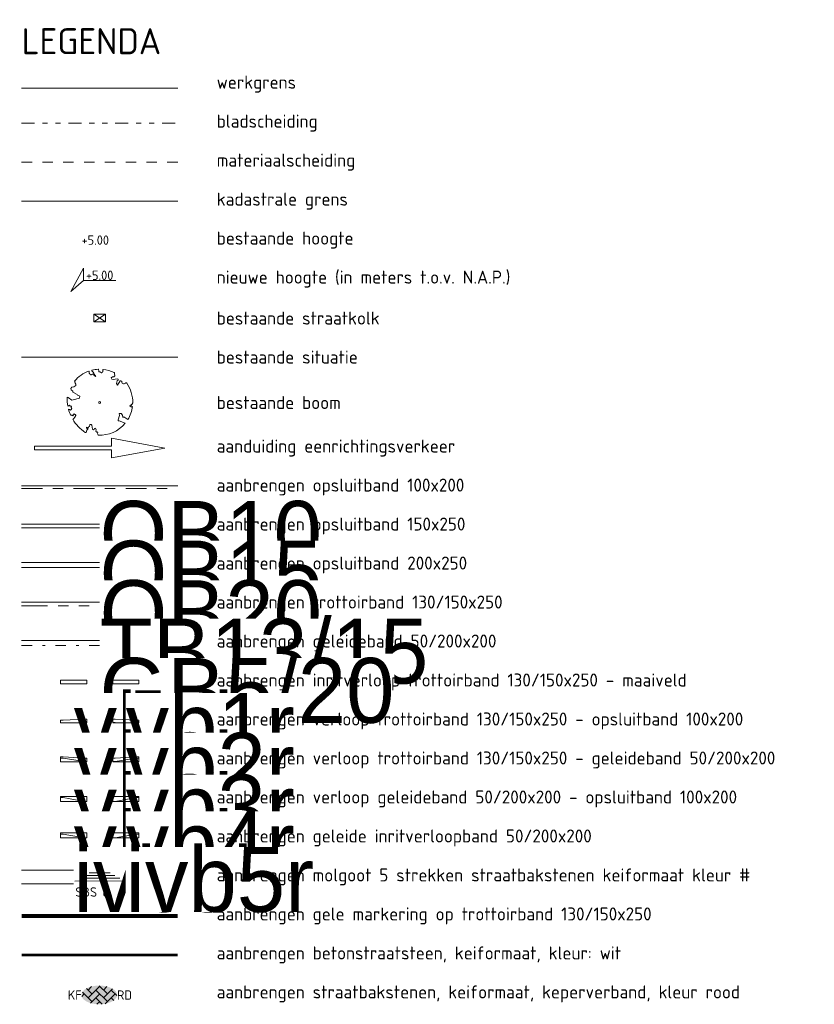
# Model space of a CAD drawing. Header units: metres. Extents: x 155090 to 155676, y 461362 to 461889.
# Tile 99 of 99: x 155639 to 155670, y 461851 to 461889. Entities that reach past the tile are written whole.
import ezdxf
from ezdxf.enums import TextEntityAlignment as Align
from ezdxf.lldxf.tags import DXFTag

# ---------------------------------------------------------------- set-up
doc = ezdxf.new("R2018")
doc.units = ezdxf.units.M
for name, pattern in [('ACAD_ISO12W100', [21, 12, -3, 0, -3, 0, -3]), ('AL-TEKENBLADGRENS', [11.5, 2.5, -1.5, 1, -1.5, 1, -1.5, 2.5]), ('VH-GELEIDEBAND', [6, 2, -2, 0, -2]), ('VH-OPSLUITBAND-SO', [10, 4, -2, 2, -2]), ('VH-OPSLUITBAND_150X250', [24, 16, -2, 4, -2]), ('VH-TROTTOIRBAND_130-150', [15, 5, -2, 2, -2, 2, -2]), ('VW-5050_STREEP', [1, 0.5, -0.5]), ('XX-HIDDEN', [4, 2, -2])]:
    doc.linetypes.add(name, pattern=pattern)
doc.layers.get('0').update_dxf_attribs({"lineweight": 18})
for name, color, linetype, lineweight, true_color in [('B-WE-KG-GRENS_KADASTRAAL-G', 150, 'KG-KADASTRAAL-SO', 18, 0x007fff), ('B-WE-RI-HWA_KOLK-S-200', 150, 'Continuous', 18, 0x007fff), ('N-WE-VW-MARKERING_LANGS_STREEP_DOORGETROKKEN_010-Geel-G', 2, 'Continuous', 13, 0xffff00)]:
    doc.layers.add(name, color=color, linetype=linetype, lineweight=lineweight, true_color=true_color)
for name, color, linetype, lineweight in [('B-WE-VH-BESTAAND-G', 8, 'Continuous', 18), ('B-XX-AL-HOOGTELABEL-T18', 8, 'Continuous', 18), ('N-WE-KG-GRENS_WERK-GD', 7, 'XX-WERKGRENS', 18), ('N-WE-VH-KANTOPSLUITING-T18', 10, 'Continuous', 18), ('N-WE-VH-KANTOPSLUITING_GELEIDEBAND_50 200-G', 20, 'VH-GELEIDEBAND', 18), ('N-WE-VH-KANTOPSLUITING_OPSLUITBAND_100X200-G', 150, 'VH-OPSLUITBAND-SO', 18), ('N-WE-VH-KANTOPSLUITING_OPSLUITBAND_150X250-G', 160, 'VH-OPSLUITBAND_150X250', 18), ('N-WE-VH-KANTOPSLUITING_OPSLUITBAND_200X250-G', 170, 'ACAD_ISO12W100', 18), ('N-WE-VH-KANTOPSLUITING_TROTTOIRBAND_130 150X250-G', 210, 'VH-TROTTOIRBAND_130-150', 18), ('N-WE-VH-KANTOPSLUITING_VERLOOP-S', 10, 'Continuous', 9), ('N-WE-VH-KANTOPSLUITING_VERLOOPBAND-S', 7, 'Continuous', 18), ('N-WE-VH-KANTOPSLUITING_VOORKANT_BAND-G', 50, 'Continuous', 18), ('N-WE-VH-MATERIAAL_GRENS-G', 7, 'XX-HIDDEN', 18), ('N-WE-VH-MOLGOOT-SBS-KF-S', 150, 'Continuous', 18), ('N-WE-VH-MOLGOOT_ACHTERKANT-SBS-KF-G', 150, 'Continuous', 18), ('N-WE-VH-MOLGOOT_VOORKANT-G', 7, 'Continuous', 18), ('N-WE-VH-VERHARDING_SBS-KF-KLEUR-KV-S', 7, 'Continuous', 18), ('N-WE-VW-MARKERING_DWARS_OVERSTEEK_KANALISATIESTREEP50_010-G', 7, 'VW-5050_STREEP', 18), ('N-WE-VW-MARKERING_PIJL-S', 7, 'Continuous', 18), ('X-XX-AL-BLADSCHEIDING-G', 7, 'AL-TEKENBLADGRENS', 18), ('X-XX-AL-HOOGTELABEL-S', 7, 'Continuous', 18), ('X-XX-AL-LEGENDA-T25', 7, 'Continuous', 18), ('X-XX-AL-LEGENDA-T50', 130, 'Continuous', 18)]:
    doc.layers.add(name, color=color, linetype=linetype, lineweight=lineweight)
doc.styles.add('NLCS-ISO', font='NLCS-ISO.ttf')
doc.styles.add('NLCS-ISO-M200-T18', font='NLCS-ISO.ttf', dxfattribs={"height": 0.36})
doc.styles.add('NLCS-ISO-M200-T25', font='NLCS-ISO.ttf', dxfattribs={"height": 0.5})
doc.styles.add('NLCS-ISO-M200-T50', font='NLCS-ISO.ttf', dxfattribs={"height": 1})
tags = doc.linetypes.add('KG-KADASTRAAL-SO', pattern='A,5.5,-2,["K",Standard,S=1.8,R=0,X=0,Y=-0.9],-2,5.5,-2,[5,NLCS.SHX,S=0.75,R=0,X=0,Y=0],-2', length=19).pattern_tags.tags
tags[6] = DXFTag(74, 10)
doc.linetypes.add('XX-WERKGRENS', pattern='A,0,[137,NLCS.SHX,S=0.5,R=0,X=0,Y=0],-30', length=30)

# ---------------------------------------------------------------- blocks, each defined once
blk = doc.blocks.new('*U15')
at = {"lineweight": 18}
for p, q in [((2.46, 4.47), (0, 0)), ((2.46, 2.07), (2.46, 4.47)), ((0, 0), (2.46, 2.07)), ((8.66, 2.07), (2.46, 2.07))]:
    blk.add_line(p, q, dxfattribs=at)
at = {"lineweight": 18, "style": 'NLCS-ISO'}
blk.add_attdef('...', text='', height=1.8, dxfattribs=at).set_placement((5.56, 1.65), align=Align.BOTTOM_CENTER)
blk = doc.blocks.new('*U51')
at = {"lineweight": 30, "flags": 106}
blk.add_attdef('OB', text='', height=0.36, dxfattribs=at).set_placement((0, 0.1), align=Align.BOTTOM_CENTER)
blk = doc.blocks.new('*U49')
at = {"lineweight": 30, "flags": 106}
blk.add_attdef('OB', text='', height=0.36, dxfattribs=at).set_placement((0, 0.1), align=Align.BOTTOM_CENTER)
blk = doc.blocks.new('*U50')
at = {"lineweight": 30, "flags": 106}
blk.add_attdef('OB', text='', height=0.36, dxfattribs=at).set_placement((0, 0.1), align=Align.BOTTOM_CENTER)
blk = doc.blocks.new('*U32')
h = blk.add_hatch(color=254)
h.dxf.hatch_style = 1
edge = h.paths.add_edge_path()
edge.add_ellipse((-0.07, -0.2), major_axis=(-3.43, 0), ratio=0.525143, start_angle=0, end_angle=360)
at = {"lineweight": 9}
for p, q in [((-3.44, -0.47), (-2.97, 0)), ((-3.31, 0.34), (-1.48, -1.48)), ((-2.52, 1.03), (-1.48, 0)), ((-2.23, -0.74), (0, 1.48)), ((-2.23, 0.74), (-1.57, 1.4)), ((-1.77, -1.77), (0, 0)), ((-0.74, 0.74), (1.48, -1.48)), ((-0.1, 1.58), (1.48, 0)), ((0.74, 0.74), (1.4, 1.4)), ((0.74, -0.74), (2.46, 0.98)), ((1.06, -1.91), (2.97, 0)), ((2.23, 0.74), (3.31, -0.34)), ((-0.74, -0.74), (0.5, -1.99)), ((-0.52, -2), (0, -1.48)), ((2.23, -0.74), (2.72, -1.24))]:
    blk.add_line(p, q, dxfattribs=at)
at = {"style": 'NLCS-ISO'}
blk.add_attdef('FORMAAT', text='', height=1.8, dxfattribs=at).set_placement((-3.47, -0.22), align=Align.MIDDLE_RIGHT)
blk.add_attdef('KLEUR', text='', height=1.8, dxfattribs=at).set_placement((3.32, -0.22), align=Align.MIDDLE_LEFT)
blk = doc.blocks.new('B-SRI-KOLK_STRAAT-SO')
for p, q in [((-1.125, 0), (1.125, 1.5)), ((1.125, 0), (-1.125, 1.5))]:
    blk.add_line(p, q)
blk.add_lwpolyline([(-1.125, 0), (1.125, 0), (1.125, 1.5), (-1.125, 1.5)], close=True)
blk = doc.blocks.new('SVH-VERLOOPBAND_TROTTOIRBAND 130 150X250 HD_OPSLUITBAND 100X200 HD_RECHTS_L1000-MM_DYN')
blk.add_lwpolyline([(1000, 100), (900, 100), (100, 150), (0, 150), (0, 0), (1000, 0)], close=True)
blk.add_lwpolyline([(100, 20), (0, 20), (100, 20), (900, 0)])
blk = doc.blocks.new('SVH-VERLOOPBAND_TROTTOIRBAND 130 150X250 HD_OPSLUITBAND 100X200 HD_LINKS_L1000-MM_DYN')
blk.add_lwpolyline([(0, 0.1), (0.1, 0.1), (0.9, 0.15), (1, 0.15), (1, 0), (0, 0)], close=True)
blk.add_lwpolyline([(0.9, 0.02), (1, 0.02), (0.9, 0.02), (0.1, 0)])
blk = doc.blocks.new('*U118')
at = {"lineweight": 30, "flags": 106}
blk.add_attdef('OB', text='', height=0.36, dxfattribs=at).set_placement((0, 0.1), align=Align.BOTTOM_CENTER)
blk = doc.blocks.new('*U119')
at = {"lineweight": 30, "flags": 106}
blk.add_attdef('OB', text='', height=0.36, dxfattribs=at).set_placement((0, 0.1), align=Align.BOTTOM_CENTER)
blk = doc.blocks.new('SVH-VERLOOPBAND_TROTTOIRBAND 130 150X250 HD_GELEIDEBAND 50 200X200 HD_RECHTS_L1000-MM_DYN')
blk.add_lwpolyline([(1000, 200), (900, 200), (100, 150), (0, 150), (0, 0), (1000, 0)], close=True)
blk.add_lwpolyline([(0, 20), (100, 20), (900, 150), (1000, 150)])
blk = doc.blocks.new('*U120')
at = {"linetype": 'Continuous', "lineweight": 0}
blk.add_lwpolyline([(0, 0.2), (0.1, 0.2), (0.9, 0.15), (1, 0.15), (1, 0), (0, 0)], close=True, dxfattribs=at)
blk.add_lwpolyline([(1, 0.02), (0.9, 0.02), (0.1, 0.15), (0, 0.15)], dxfattribs=at)
blk = doc.blocks.new('*U121')
at = {"lineweight": 30, "flags": 106}
blk.add_attdef('OB', text='', height=0.36, dxfattribs=at).set_placement((0, 0.1), align=Align.BOTTOM_CENTER)
blk = doc.blocks.new('*U122')
at = {"lineweight": 30, "flags": 106}
blk.add_attdef('OB', text='', height=0.36, dxfattribs=at).set_placement((0, 0.1), align=Align.BOTTOM_CENTER)
blk = doc.blocks.new('*U124')
blk.add_line((0, 20), (1000, 0))
blk.add_lwpolyline([(0, 0), (1000, 0), (1000, 150), (0, 150)], close=True)
blk = doc.blocks.new('*U125')
blk.add_line((1000, 20), (0, 0))
blk.add_lwpolyline([(1000, 0), (0, 0), (0, 150), (1000, 150)], close=True)
blk = doc.blocks.new('*U126')
at = {"lineweight": 30, "flags": 106}
blk.add_attdef('OB', text='', height=0.36, dxfattribs=at).set_placement((0, 0.1), align=Align.BOTTOM_CENTER)
blk = doc.blocks.new('*U123')
at = {"lineweight": 30, "flags": 106}
blk.add_attdef('OB', text='', height=0.36, dxfattribs=at).set_placement((0, 0.1), align=Align.BOTTOM_CENTER)
blk = doc.blocks.new('*U24')
blk.add_lwpolyline([(0, 0), (1000, 0), (1000, 200), (0, 200)], close=True)
blk.add_lwpolyline([(900, 0), (100, 150), (0, 150)])
blk = doc.blocks.new('SVH-GELEIDEBAND INRITVERLOOPBAND_50 200X200_RECHTS_L1000_HD-MM')
blk.add_lwpolyline([(1000, 0), (0, 0), (0, 200), (1000, 200)], close=True)
blk.add_lwpolyline([(100, 0), (900, 150), (1000, 150)])
blk = doc.blocks.new('*U47')
at = {"lineweight": 30, "flags": 106}
blk.add_attdef('OB', text='', height=0.36, dxfattribs=at).set_placement((0, 0.1), align=Align.BOTTOM_CENTER)
blk = doc.blocks.new('*U52')
at = {"lineweight": 30, "flags": 106}
blk.add_attdef('OB', text='', height=0.36, dxfattribs=at).set_placement((0, 0.1), align=Align.BOTTOM_CENTER)
blk = doc.blocks.new('N-SVW-MARKERING_PIJL_RD_5.0')
for p, q in [((0, 0.075), (2.95, 0.075)), ((0, -0.075), (0, 0.075)), ((2.95, 0.375), (2.95, 0.075)), ((5, 0), (2.95, 0.375)), ((5, 0), (2.95, -0.375)), ((0, -0.075), (2.95, -0.075)), ((2.95, -0.075), (2.95, -0.375))]:
    blk.add_line(p, q)
blk = doc.blocks.new('*U48')
at = {"lineweight": 30, "flags": 106}
blk.add_attdef('OB', text='', height=0.36, dxfattribs=at).set_placement((0, 0.1), align=Align.BOTTOM_CENTER)
blk = doc.blocks.new('*U10')
at = {"flags": 128}
for points in [[(-0.587, 0.052), (0.587, 0.052)], [(-0.405, 0.158), (0.405, 0.158)], [(-0.951, -0.158), (0.951, -0.158)], [(-0.769, -0.052), (0.769, -0.052)]]:
    blk.add_lwpolyline(points, dxfattribs=at)
at = {"style": 'NLCS-ISO'}
blk.add_attdef('MATERIAAL', text='', height=0.36, dxfattribs=at).set_placement((-0.1, -0.582), align=Align.MIDDLE_RIGHT)
blk.add_attdef('KLEUR', text='', height=0.36, dxfattribs=at).set_placement((0.1, -0.582), align=Align.MIDDLE_LEFT)
blk = doc.blocks.new('*U294')
at = {"lineweight": 30, "flags": 106}
blk.add_attdef('OB', text='', height=0.36, dxfattribs=at).set_placement((0, 0.1), align=Align.BOTTOM_CENTER)
blk = doc.blocks.new('*U289')
blk.add_lwpolyline([(0, 0), (1000, 0), (1000, 200), (0, 200)], close=True)
blk.add_lwpolyline([(900, 0), (100, 150), (0, 150)])
blk = doc.blocks.new('*U290')
at = {"lineweight": 30, "flags": 106}
blk.add_attdef('OB', text='', height=0.36, dxfattribs=at).set_placement((0, 0.1), align=Align.BOTTOM_CENTER)
blk = doc.blocks.new('*U288')
at = {"lineweight": 30, "flags": 106}
blk.add_attdef('OB', text='', height=0.36, dxfattribs=at).set_placement((0, 0.1), align=Align.BOTTOM_CENTER)

msp = doc.modelspace()

# ---------------------------------------------------------------- linework, layer by layer
at = {"color": 253}
msp.add_lwpolyline([(155642.679, 461875.48), (155642.681, 461875.482), (155642.683, 461875.484), (155642.685, 461875.486), (155642.687, 461875.488), (155642.689, 461875.49), (155642.691, 461875.492), (155642.693, 461875.494), (155642.694, 461875.496), (155642.696, 461875.499), (155642.698, 461875.502), (155642.699, 461875.506), (155642.7, 461875.511), (155642.7, 461875.516), (155642.699, 461875.523), (155642.698, 461875.531), (155642.69, 461875.56, -0.52938), (155642.703, 461875.576, -0.087139), (155643.125, 461875.458, -0.372341), (155643.142, 461875.42), (155643.159, 461875.331), (155643.116, 461875.288), (155643.069, 461875.298), (155643.012, 461875.256), (155643.034, 461875.202), (155643.092, 461875.183), (155643.249, 461875.219), (155643.287, 461875.198), (155643.283, 461875.165), (155643.247, 461875.143), (155643.215, 461875.037), (155643.257, 461874.969), (155643.363, 461875.138, -0.504641), (155643.422, 461875.087, 0.331948), (155643.457, 461875.032, 0.282008), (155643.569, 461875.053), (155643.56, 461875.048, -0.512156), (155643.611, 461875.048, -0.16076), (155643.844, 461874.288), (155643.815, 461874.259), (155643.815, 461874.228), (155643.786, 461874.223), (155643.79, 461874.192), (155643.745, 461874.207), (155643.732, 461874.172), (155643.787, 461874.135), (155643.804, 461874.122), (155643.834, 461874.152, -0.106371), (155643.656, 461873.649), (155643.497, 461873.751), (155643.468, 461873.731), (155643.449, 461873.815), (155643.392, 461873.883), (155643.327, 461873.883), (155643.328, 461873.804), (155643.278, 461873.632), (155643.286, 461873.599), (155643.322, 461873.594), (155643.553, 461873.506, -0.236298), (155642.514, 461873.048, 0.159625), (155642.484, 461873.109, 0.350802), (155642.492, 461873.17, -0.504641), (155642.421, 461873.203), (155642.438, 461873.259), (155642.409, 461873.311), (155642.37, 461873.307), (155642.365, 461873.266), (155642.335, 461873.249), (155642.301, 461873.275), (155642.271, 461873.433), (155642.248, 461873.456), (155642.19, 461873.454), (155642.174, 461873.385), (155642.151, 461873.378), (155642.128, 461873.321), (155642.07, 461873.352, 0.733583), (155642.091, 461873.308, -0.861625), (155642.103, 461873.27, 0.279978), (155642.06, 461873.204), (155642.062, 461873.201, -0.827056), (155642.019, 461873.156, -0.116774), (155641.533, 461873.663), (155641.542, 461873.664), (155641.55, 461873.666), (155641.556, 461873.669), (155641.561, 461873.672), (155641.565, 461873.674), (155641.568, 461873.677), (155641.57, 461873.68), (155641.629, 461873.756), (155641.63, 461873.758), (155641.631, 461873.761), (155641.632, 461873.763), (155641.633, 461873.766), (155641.634, 461873.768), (155641.635, 461873.771), (155641.636, 461873.774), (155641.637, 461873.777), (155641.639, 461873.78), (155641.64, 461873.784), (155641.642, 461873.788), (155641.644, 461873.792), (155641.647, 461873.796), (155641.648, 461873.8), (155641.65, 461873.804), (155641.652, 461873.808), (155641.653, 461873.812), (155641.654, 461873.816), (155641.654, 461873.819), (155641.654, 461873.823), (155641.654, 461873.826), (155641.654, 461873.828), (155641.653, 461873.831), (155641.652, 461873.832), (155641.65, 461873.834), (155641.648, 461873.834), (155641.646, 461873.835), (155641.644, 461873.835), (155641.641, 461873.835), (155641.638, 461873.836), (155641.636, 461873.836), (155641.633, 461873.837), (155641.63, 461873.838), (155641.627, 461873.839), (155641.624, 461873.841), (155641.621, 461873.843), (155641.617, 461873.845), (155641.614, 461873.848), (155641.611, 461873.85), (155641.608, 461873.853), (155641.604, 461873.855), (155641.601, 461873.858), (155641.597, 461873.861), (155641.594, 461873.864), (155641.533, 461873.795), (155641.53, 461873.798), (155641.528, 461873.802), (155641.525, 461873.806), (155641.523, 461873.81), (155641.52, 461873.814), (155641.516, 461873.817), (155641.51, 461873.82), (155641.502, 461873.821), (155641.491, 461873.82), (155641.476, 461873.816), (155641.456, 461873.81, -0.040997), (155641.373, 461874.045), (155641.416, 461874.037), (155641.455, 461874.013), (155641.476, 461874.031), (155641.5, 461874.07), (155641.477, 461874.106), (155641.49, 461874.16), (155641.441, 461874.164), (155641.408, 461874.196), (155641.348, 461874.157, -0.05814), (155641.324, 461874.509), (155641.358, 461874.502), (155641.496, 461874.393), (155641.556, 461874.413), (155641.789, 461874.475), (155641.809, 461874.552), (155641.719, 461874.588), (155641.705, 461874.617), (155641.54, 461874.698), (155641.537, 461874.744), (155641.481, 461874.791), (155641.459, 461874.837), (155641.497, 461874.896), (155641.581, 461874.909), (155641.658, 461874.96), (155641.659, 461875.012), (155641.611, 461875.068), (155641.624, 461875.092), (155641.605, 461875.129, -0.13428), (155642.155, 461875.51, -0.541727), (155642.172, 461875.497), (155642.169, 461875.462), (155642.169, 461875.443), (155642.172, 461875.429), (155642.176, 461875.418), (155642.181, 461875.41), (155642.187, 461875.404), (155642.193, 461875.4), (155642.199, 461875.396), (155642.204, 461875.391), (155642.209, 461875.387), (155642.214, 461875.383), (155642.218, 461875.379), (155642.222, 461875.375), (155642.226, 461875.373), (155642.23, 461875.371), (155642.234, 461875.37), (155642.238, 461875.37), (155642.243, 461875.371), (155642.248, 461875.373), (155642.253, 461875.375), (155642.258, 461875.378), (155642.263, 461875.381), (155642.268, 461875.383), (155642.273, 461875.386), (155642.279, 461875.387), (155642.284, 461875.388), (155642.289, 461875.389), (155642.294, 461875.39), (155642.299, 461875.391), (155642.304, 461875.392), (155642.309, 461875.393), (155642.313, 461875.395), (155642.317, 461875.397), (155642.321, 461875.4), (155642.324, 461875.404), (155642.327, 461875.408), (155642.33, 461875.383), (155642.336, 461875.376), (155642.362, 461875.331), (155642.418, 461875.301), (155642.339, 461875.429), (155642.34, 461875.433), (155642.342, 461875.436), (155642.342, 461875.44), (155642.342, 461875.444), (155642.341, 461875.447), (155642.339, 461875.451), (155642.336, 461875.455), (155642.333, 461875.459), (155642.328, 461875.463), (155642.322, 461875.468), (155642.316, 461875.474), (155642.308, 461875.481), (155642.3, 461875.49), (155642.291, 461875.5), (155642.271, 461875.527, -0.543104), (155642.278, 461875.547, -0.046766), (155642.512, 461875.581, -0.385168), (155642.525, 461875.57), (155642.533, 461875.522), (155642.536, 461875.507), (155642.54, 461875.497), (155642.545, 461875.49), (155642.549, 461875.486), (155642.554, 461875.484), (155642.559, 461875.483), (155642.564, 461875.483), (155642.569, 461875.483), (155642.573, 461875.482), (155642.577, 461875.481), (155642.582, 461875.479), (155642.586, 461875.478), (155642.59, 461875.476), (155642.594, 461875.474), (155642.598, 461875.472), (155642.602, 461875.47), (155642.605, 461875.469), (155642.609, 461875.467), (155642.613, 461875.465), (155642.616, 461875.463), (155642.619, 461875.461), (155642.621, 461875.459), (155642.624, 461875.457), (155642.625, 461875.454), (155642.627, 461875.452), (155642.629, 461875.45), (155642.63, 461875.448), (155642.631, 461875.446), (155642.633, 461875.444), (155642.634, 461875.443), (155642.636, 461875.442), (155642.638, 461875.441), (155642.64, 461875.442), (155642.643, 461875.442), (155642.646, 461875.444), (155642.649, 461875.445), (155642.652, 461875.447), (155642.655, 461875.45), (155642.658, 461875.453), (155642.661, 461875.456), (155642.664, 461875.459), (155642.666, 461875.463), (155642.669, 461875.466), (155642.672, 461875.47), (155642.674, 461875.473), (155642.677, 461875.477)], format="xyb", close=True, dxfattribs=at)
msp.add_circle((155642.571, 461874.302), 0.0375)
at = {"layer": 'B-WE-KG-GRENS_KADASTRAAL-G', "ltscale": 0.2, "flags": 128}
msp.add_lwpolyline([(155639.571, 461882.052), (155645.571, 461882.052)], dxfattribs=at)
at = {"layer": 'B-WE-VH-BESTAAND-G', "ltscale": 0.2, "flags": 128}
msp.add_lwpolyline([(155639.571, 461876.052), (155645.571, 461876.052)], dxfattribs=at)
at = {"layer": 'N-WE-KG-GRENS_WERK-GD', "ltscale": 0.02, "flags": 128}
msp.add_lwpolyline([(155639.571, 461886.402), (155645.571, 461886.402)], dxfattribs=at)
at = {"layer": 'N-WE-VH-KANTOPSLUITING_GELEIDEBAND_50 200-G', "ltscale": 0.2, "flags": 128}
msp.add_lwpolyline([(155639.571, 461864.952), (155645.571, 461864.952)], dxfattribs=at)
at = {"layer": 'N-WE-VH-KANTOPSLUITING_OPSLUITBAND_100X200-G', "ltscale": 0.2, "flags": 128}
msp.add_lwpolyline([(155639.571, 461871.002), (155645.571, 461871.002)], dxfattribs=at)
at = {"layer": 'N-WE-VH-KANTOPSLUITING_OPSLUITBAND_150X250-G', "ltscale": 0.2, "flags": 128}
msp.add_lwpolyline([(155639.571, 461869.477), (155645.571, 461869.477)], dxfattribs=at)
at = {"layer": 'N-WE-VH-KANTOPSLUITING_OPSLUITBAND_200X250-G', "flags": 128}
msp.add_lwpolyline([(155639.571, 461867.952), (155645.571, 461867.952)], dxfattribs=at)
at = {"layer": 'N-WE-VH-KANTOPSLUITING_TROTTOIRBAND_130 150X250-G', "ltscale": 0.2, "flags": 128}
msp.add_lwpolyline([(155639.571, 461866.477), (155645.571, 461866.477)], dxfattribs=at)
at = {"layer": 'N-WE-VH-KANTOPSLUITING_VOORKANT_BAND-G', "ltscale": 0.2, "flags": 128}
for points in [[(155639.571, 461871.102), (155645.571, 461871.102)], [(155639.571, 461869.627), (155645.571, 461869.627)], [(155639.571, 461866.627), (155645.571, 461866.627)], [(155639.571, 461865.152), (155645.571, 461865.152)]]:
    msp.add_lwpolyline(points, dxfattribs=at)
at = {"layer": 'N-WE-VH-KANTOPSLUITING_VOORKANT_BAND-G', "flags": 128}
msp.add_lwpolyline([(155639.571, 461868.152), (155645.571, 461868.152)], dxfattribs=at)
at = {"layer": 'N-WE-VH-MATERIAAL_GRENS-G', "ltscale": 0.2, "flags": 128}
msp.add_lwpolyline([(155639.571, 461883.552), (155645.571, 461883.552)], dxfattribs=at)
at = {"layer": 'N-WE-VH-MOLGOOT_ACHTERKANT-SBS-KF-G', "flags": 128}
msp.add_lwpolyline([(155639.571, 461855.791), (155645.571, 461855.791)], dxfattribs=at)
at = {"layer": 'N-WE-VH-MOLGOOT_VOORKANT-G', "flags": 128}
msp.add_lwpolyline([(155639.571, 461856.316), (155645.571, 461856.316)], dxfattribs=at)
at = {"layer": 'N-WE-VW-MARKERING_DWARS_OVERSTEEK_KANALISATIESTREEP50_010-G', "ltscale": 0.4, "const_width": 0.1, "flags": 128}
msp.add_lwpolyline([(155645.571, 461853.052), (155639.571, 461853.052)], dxfattribs=at)
at = {"layer": 'N-WE-VW-MARKERING_LANGS_STREEP_DOORGETROKKEN_010-Geel-G', "transparency": 33554597, "const_width": 0.15, "flags": 128}
msp.add_lwpolyline([(155645.571, 461854.552), (155639.571, 461854.552)], dxfattribs=at)
at = {"layer": 'X-XX-AL-BLADSCHEIDING-G', "ltscale": 0.2, "flags": 128}
msp.add_lwpolyline([(155639.571, 461885.052), (155645.571, 461885.052)], dxfattribs=at)

# ---------------------------------------------------------------- block references
at = {"layer": 'B-WE-RI-HWA_KOLK-S-200', "xscale": 0.2, "yscale": 0.2, "zscale": 0.2}
msp.add_blockref('B-SRI-KOLK_STRAAT-SO', (155642.571, 461877.402), dxfattribs=at)
at = {"layer": 'N-WE-VH-KANTOPSLUITING-T18'}
ref = msp.add_blockref('*U51', (155642.571, 461870.442), dxfattribs=dict(at, xscale=0.75, yscale=0.75, zscale=0.75))
lines = msp.add_mtext('OB10', dxfattribs={"layer": '0', "insert": (155642.571, 461870.517), "char_height": 2.5, "attachment_point": 1, "bg_fill": 3, "box_fill_scale": 1, "bg_fill_color": 256, "bg_fill_transparency": 0})
ref.add_attrib('OB', '', (155642.571, 461870.517), dxfattribs={"flags": 104}).embed_mtext(lines)
ref = msp.add_blockref('*U48', (155642.571, 461868.917), dxfattribs=dict(at, xscale=0.75, yscale=0.75, zscale=0.75))
lines = msp.add_mtext('OB15', dxfattribs={"layer": '0', "insert": (155642.571, 461868.992), "char_height": 2.5, "attachment_point": 1, "bg_fill": 3, "box_fill_scale": 1, "bg_fill_color": 256, "bg_fill_transparency": 0})
ref.add_attrib('OB', '', (155642.571, 461868.992), dxfattribs={"flags": 104}).embed_mtext(lines)
ref = msp.add_blockref('*U294', (155642.571, 461867.392), dxfattribs=dict(at, xscale=0.75, yscale=0.75, zscale=0.75))
lines = msp.add_mtext('OB20', dxfattribs={"layer": '0', "insert": (155642.571, 461867.467), "char_height": 2.5, "attachment_point": 1, "bg_fill": 3, "box_fill_scale": 1, "bg_fill_color": 256, "bg_fill_transparency": 0})
ref.add_attrib('OB', '', (155642.571, 461867.467), dxfattribs={"flags": 64}).embed_mtext(lines)
ref = msp.add_blockref('*U49', (155642.571, 461865.917), dxfattribs=dict(at, xscale=0.75, yscale=0.75, zscale=0.75))
lines = msp.add_mtext('TB13/15', dxfattribs={"layer": '0', "insert": (155642.571, 461865.992), "char_height": 2.5, "attachment_point": 1, "bg_fill": 3, "box_fill_scale": 1, "bg_fill_color": 256, "bg_fill_transparency": 0})
ref.add_attrib('OB', '', (155642.571, 461865.992), dxfattribs={"flags": 104}).embed_mtext(lines)
ref = msp.add_blockref('*U50', (155642.571, 461864.402), dxfattribs=dict(at, xscale=0.75, yscale=0.75, zscale=0.75))
lines = msp.add_mtext('GB5/20', dxfattribs={"layer": '0', "insert": (155642.571, 461864.477), "char_height": 2.5, "attachment_point": 1, "bg_fill": 3, "box_fill_scale": 1, "bg_fill_color": 256, "bg_fill_transparency": 0})
ref.add_attrib('OB', '', (155642.571, 461864.477), dxfattribs={"flags": 104}).embed_mtext(lines)
ref = msp.add_blockref('*U126', (155641.571, 461863.057), dxfattribs=dict(at, xscale=0.75, yscale=0.75, zscale=0.75))
lines = msp.add_mtext('vb1l', dxfattribs={"layer": '0', "insert": (155641.571, 461863.132), "char_height": 2.5, "attachment_point": 1, "bg_fill": 3, "box_fill_scale": 1, "bg_fill_color": 256, "bg_fill_transparency": 0})
ref.add_attrib('OB', '', (155641.571, 461863.132), dxfattribs={"flags": 64}).embed_mtext(lines)
ref = msp.add_blockref('*U123', (155643.571, 461863.057), dxfattribs=dict(at, xscale=0.75, yscale=0.75, zscale=0.75))
lines = msp.add_mtext('vb1r', dxfattribs={"layer": '0', "insert": (155643.571, 461863.132), "char_height": 2.5, "attachment_point": 1, "bg_fill": 3, "box_fill_scale": 1, "bg_fill_color": 256, "bg_fill_transparency": 0})
ref.add_attrib('OB', '', (155643.571, 461863.132), dxfattribs={"flags": 64}).embed_mtext(lines)
ref = msp.add_blockref('*U118', (155641.571, 461861.523), dxfattribs=dict(at, xscale=0.75, yscale=0.75, zscale=0.75))
lines = msp.add_mtext('vb2l', dxfattribs={"layer": '0', "insert": (155641.571, 461861.598), "char_height": 2.5, "attachment_point": 1, "bg_fill": 3, "box_fill_scale": 1, "bg_fill_color": 256, "bg_fill_transparency": 0})
ref.add_attrib('OB', '', (155641.571, 461861.598), dxfattribs={"flags": 104}).embed_mtext(lines)
ref = msp.add_blockref('*U119', (155643.571, 461861.523), dxfattribs=dict(at, xscale=0.75, yscale=0.75, zscale=0.75))
lines = msp.add_mtext('vb2r', dxfattribs={"layer": '0', "insert": (155643.571, 461861.598), "char_height": 2.5, "attachment_point": 1, "bg_fill": 3, "box_fill_scale": 1, "bg_fill_color": 256, "bg_fill_transparency": 0})
ref.add_attrib('OB', '', (155643.571, 461861.598), dxfattribs={"flags": 104}).embed_mtext(lines)
ref = msp.add_blockref('*U121', (155641.571, 461859.917), dxfattribs=dict(at, xscale=0.75, yscale=0.75, zscale=0.75))
lines = msp.add_mtext('vb3l', dxfattribs={"layer": '0', "insert": (155641.571, 461859.992), "char_height": 2.5, "attachment_point": 1, "bg_fill": 3, "box_fill_scale": 1, "bg_fill_color": 256, "bg_fill_transparency": 0})
ref.add_attrib('OB', '', (155641.571, 461859.992), dxfattribs={"flags": 104}).embed_mtext(lines)
ref = msp.add_blockref('*U122', (155643.571, 461859.917), dxfattribs=dict(at, xscale=0.75, yscale=0.75, zscale=0.75))
lines = msp.add_mtext('vb3r', dxfattribs={"layer": '0', "insert": (155643.571, 461859.992), "char_height": 2.5, "attachment_point": 1, "bg_fill": 3, "box_fill_scale": 1, "bg_fill_color": 256, "bg_fill_transparency": 0})
ref.add_attrib('OB', '', (155643.571, 461859.992), dxfattribs={"flags": 104}).embed_mtext(lines)
ref = msp.add_blockref('*U47', (155641.571, 461858.498), dxfattribs=dict(at, xscale=0.75, yscale=0.75, zscale=0.75))
lines = msp.add_mtext('vb4l', dxfattribs={"layer": '0', "insert": (155641.571, 461858.573), "char_height": 2.5, "attachment_point": 1, "bg_fill": 3, "box_fill_scale": 1, "bg_fill_color": 256, "bg_fill_transparency": 0})
ref.add_attrib('OB', '', (155641.571, 461858.573), dxfattribs={"flags": 64}).embed_mtext(lines)
ref = msp.add_blockref('*U52', (155643.571, 461858.498), dxfattribs=dict(at, xscale=0.75, yscale=0.75, zscale=0.75))
lines = msp.add_mtext('vb4r', dxfattribs={"layer": '0', "insert": (155643.571, 461858.573), "char_height": 2.5, "attachment_point": 1, "bg_fill": 3, "box_fill_scale": 1, "bg_fill_color": 256, "bg_fill_transparency": 0})
ref.add_attrib('OB', '', (155643.571, 461858.573), dxfattribs={"flags": 64}).embed_mtext(lines)
ref = msp.add_blockref('*U290', (155641.571, 461857.134), dxfattribs=dict(at, xscale=0.75, yscale=0.75, zscale=0.75))
lines = msp.add_mtext('ivb5l', dxfattribs={"layer": '0', "insert": (155641.571, 461857.209), "char_height": 2.5, "attachment_point": 1, "bg_fill": 3, "box_fill_scale": 1, "bg_fill_color": 256, "bg_fill_transparency": 0})
ref.add_attrib('OB', '', (155641.571, 461857.209), dxfattribs={"flags": 64}).embed_mtext(lines)
ref = msp.add_blockref('*U288', (155643.571, 461857.134), dxfattribs=dict(at, xscale=0.75, yscale=0.75, zscale=0.75))
lines = msp.add_mtext('ivb5r', dxfattribs={"layer": '0', "insert": (155643.571, 461857.209), "char_height": 2.5, "attachment_point": 1, "bg_fill": 3, "box_fill_scale": 1, "bg_fill_color": 256, "bg_fill_transparency": 0})
ref.add_attrib('OB', '', (155643.571, 461857.209), dxfattribs={"flags": 64}).embed_mtext(lines)
at = {"layer": 'N-WE-VH-KANTOPSLUITING_VERLOOP-S', "xscale": 0.001, "yscale": 0.001, "zscale": 0.001}
for name, p in [('*U289', (155641.071, 461857.552)), ('SVH-GELEIDEBAND INRITVERLOOPBAND_50 200X200_RECHTS_L1000_HD-MM', (155643.071, 461857.552))]:
    msp.add_blockref(name, p, dxfattribs=at)
at = {"layer": 'N-WE-VH-KANTOPSLUITING_VERLOOPBAND-S'}
for name, p, xscale, yscale, zscale in [('*U124', (155641.071, 461863.477), 0.001, 0.001, 0.001), ('*U125', (155643.071, 461863.477), 0.001, 0.001, 0.001), ('SVH-VERLOOPBAND_TROTTOIRBAND 130 150X250 HD_OPSLUITBAND 100X200 HD_RECHTS_L1000-MM_DYN', (155643.071, 461861.977), 0.001, 0.001, 0.001), ('SVH-VERLOOPBAND_TROTTOIRBAND 130 150X250 HD_OPSLUITBAND 100X200 HD_RECHTS_L1000-MM_DYN', (155643.071, 461861.977), 0.001, 0.001, 0.001), ('SVH-VERLOOPBAND_TROTTOIRBAND 130 150X250 HD_GELEIDEBAND 50 200X200 HD_RECHTS_L1000-MM_DYN', (155643.071, 461860.477), 0.0009999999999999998, 0.0009999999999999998, 0.0009999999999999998), ('*U24', (155641.071, 461858.952), 0.001, 0.001, 0.001), ('SVH-GELEIDEBAND INRITVERLOOPBAND_50 200X200_RECHTS_L1000_HD-MM', (155643.071, 461858.952), 0.001, 0.001, 0.001)]:
    msp.add_blockref(name, p, dxfattribs=dict(at, xscale=xscale, yscale=yscale, zscale=zscale))
for name, p in [('SVH-VERLOOPBAND_TROTTOIRBAND 130 150X250 HD_OPSLUITBAND 100X200 HD_LINKS_L1000-MM_DYN', (155641.071, 461861.977)), ('*U120', (155641.071, 461860.477))]:
    msp.add_blockref(name, p, dxfattribs=at)
at = {"layer": 'N-WE-VH-MOLGOOT-SBS-KF-S', "rotation": 0.04068216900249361}
msp.add_blockref('*U10', (155642.571, 461856.054), dxfattribs=at).add_auto_attribs({'KLEUR': 'G', 'MATERIAAL': 'SBS'})
at = {"layer": 'N-WE-VH-VERHARDING_SBS-KF-KLEUR-KV-S', "xscale": 0.2, "yscale": 0.2, "zscale": 0.2}
msp.add_blockref('*U32', (155642.571, 461851.552), dxfattribs=at).add_auto_attribs({'FORMAAT': 'KF', 'KLEUR': 'RD'})
at = {"layer": 'N-WE-VW-MARKERING_PIJL-S'}
msp.add_blockref('N-SVW-MARKERING_PIJL_RD_5.0', (155640.071, 461872.552), dxfattribs=at)
at = {"layer": 'X-XX-AL-HOOGTELABEL-S', "xscale": 0.2, "yscale": 0.2, "zscale": 0.2}
msp.add_blockref('*U15', (155641.458, 461878.581), dxfattribs=at).add_auto_attribs({'...': '+5.00'})

# ---------------------------------------------------------------- texts
at = {"layer": 'B-XX-AL-HOOGTELABEL-T18', "insert": (155641.874, 461880.372), "char_height": 0.36, "attachment_point": 7, "style": 'NLCS-ISO-M200-T18'}
msp.add_mtext('+5.00', dxfattribs=at)
at = {"layer": 'X-XX-AL-LEGENDA-T25', "char_height": 0.5, "attachment_point": 4, "style": 'NLCS-ISO-M200-T25'}
for s, insert in [('werkgrens', (155647.071, 461886.552)), ('bladscheiding', (155647.071, 461885.052)), ('materiaalscheiding', (155647.071, 461883.552)), ('kadastrale grens', (155647.071, 461882.052)), ('bestaande hoogte', (155647.071, 461880.552)), ('nieuwe hoogte (in meters t.o.v. N.A.P.)', (155647.071, 461879.052)), ('bestaande straatkolk', (155647.071, 461877.552)), ('bestaande situatie', (155647.071, 461876.052)), ('bestaande boom', (155647.071, 461874.302)), ('aanduiding eenrichtingsverkeer', (155647.071, 461872.552)), ('aanbrengen opsluitband 100x200', (155647.071, 461871.052)), ('aanbrengen opsluitband 150x250', (155647.071, 461869.552)), ('aanbrengen opsluitband 200x250', (155647.071, 461868.052)), ('aanbrengen trottoirband 130/150x250', (155647.071, 461866.552)), ('aanbrengen geleideband 50/200x200', (155647.071, 461865.052)), ('aanbrengen inritverloop trottoirband 130/150x250 - maaiveld', (155647.071, 461863.552)), ('aanbrengen verloop trottoirband 130/150x250 - opsluitband 100x200 ', (155647.071, 461862.052)), ('aanbrengen verloop trottoirband 130/150x250 - geleideband 50/200x200 ', (155647.071, 461860.552)), ('aanbrengen verloop geleideband 50/200x200 - opsluitband 100x200 ', (155647.071, 461859.052)), ('aanbrengen geleide inritverloopband 50/200x200', (155647.071, 461857.552)), ('aanbrengen molgoot 5 strekken straatbakstenen keiformaat kleur #', (155647.071, 461856.052)), ('aanbrengen gele markering op trottoirband 130/150x250', (155647.071, 461854.552)), ('aanbrengen betonstraatsteen, keiformaat, kleur: wit', (155647.071, 461853.052)), ('aanbrengen straatbakstenen, keiformaat, keperverband, kleur rood', (155647.071, 461851.552))]:
    msp.add_mtext(s, dxfattribs=dict(at, insert=insert))
at = {"layer": 'X-XX-AL-LEGENDA-T50', "insert": (155639.571, 461887.702), "char_height": 1, "attachment_point": 7, "style": 'NLCS-ISO-M200-T50'}
msp.add_mtext('LEGENDA', dxfattribs=at)

doc.saveas('drawing.dxf')
